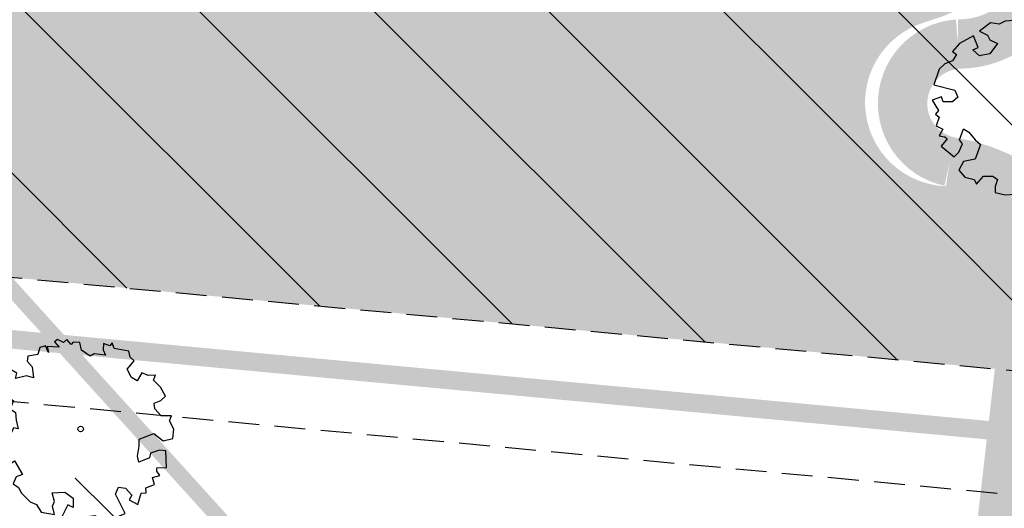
# Model space of a CAD drawing. Header units: metres. Extents: x -3 to 311477, y 0 to 754107.
# Tile 71 of 82: x 155580 to 155660, y 377099 to 377139. Entities that reach past the tile are written whole.
import ezdxf
from ezdxf import colors
from ezdxf.entities.mleader import LeaderData, LeaderLine
from ezdxf.math import Vec2, Vec3

# ---------------------------------------------------------------- set-up
doc = ezdxf.new("R2010")
doc.units = ezdxf.units.M
doc.linetypes.add('CENTER', pattern=[2, 1.25, -0.25, 0.25, -0.25])
doc.linetypes.add('DASHED2', pattern=[0.375, 0.25, -0.125])
doc.layers.add('D_KLE_BUISLEIDING GEVAARLIJKE INHOUD_PPS PIPELINES', color=7, linetype='Continuous')
for name, color, linetype, lineweight, true_color in [('Meest waarschijnlijk tracé', 150, 'Continuous', 18, 0x007fff), ('N-XX-BUITEN_SCOPE-V', 7, 'Continuous', 18, 0xfefefe), ('N-XX-GR-STRUWEEL-G', 7, 'BATTING', 35, 0x4c3900)]:
    doc.layers.add(name, color=color, linetype=linetype, lineweight=lineweight, true_color=true_color)
for name, color, linetype, true_color in [('N-XX-GR-KRAP-BEEK-BEGELEIDEND-BOS-G', 7, 'Continuous', 0x296524), ('Onderhoudspad hatch', 7, 'Continuous', 0x964b00), ('Z_ZZZ_WERKGRENS', 5, 'CENTER', 0x0000ff)]:
    doc.layers.add(name, color=color, linetype=linetype, true_color=true_color)
doc.layers.add('N-XX-GW-GROND_STEEN-WERK-A-2000', color=7, linetype='Continuous', lineweight=18)
doc.layers.add('X-XX-AL-TEKENBLAD_SCHAALBALK-S', color=7, linetype='Continuous', lineweight=25)
doc.styles.add('NLCS-ISO', font='NLCS-ISO.ttf')
doc.linetypes.add('BATTING', pattern='A,0.00254,-2.54,[134,ltypeshp.shx,S=2.54,R=0,X=-2.54,Y=0],-5.08,[134,ltypeshp.shx,S=2.54,R=180,X=2.54,Y=0],-2.54', length=10.16254)
pattern_1 = [(135, (0, 0), (-7.071067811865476, -7.071067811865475), [])]

# ---------------------------------------------------------------- blocks, each defined once
blk = doc.blocks.new('SGR-BOOM_06')
at = {"linetype": 'Continuous', "flags": 128}
blk.add_lwpolyline([(2.697926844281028, 3.519936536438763), (2.530031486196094, 3.938911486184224), (2.197017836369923, 4.064448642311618), (1.94450365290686, 4.524361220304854), (1.273022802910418, 4.692183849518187), (0.8554126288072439, 4.524288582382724), (1.107912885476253, 4.273186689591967), (1.064270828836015, 3.811889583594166), (0.2276521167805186, 3.979701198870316), (0.3518243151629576, 4.315444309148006), (0.1839317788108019, 4.692111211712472), (-0.1504327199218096, 4.608837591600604), (-0.4861730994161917, 4.692066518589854), (-1.154910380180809, 4.649713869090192), (-1.490634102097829, 4.483188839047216), (-1.95193375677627, 4.56504461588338), (-2.538756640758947, 4.105076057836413), (-2.119756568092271, 3.896293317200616), (-1.994180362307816, 3.643818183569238), (-1.575180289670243, 3.435035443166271), (-1.994130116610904, 2.890461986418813), (-2.538667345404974, 2.766231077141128), (-2.915367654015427, 3.099211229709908), (-2.619546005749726, 3.216664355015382), (-2.873110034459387, 3.855299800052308), (-3.627802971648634, 3.434898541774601), (-4.004453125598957, 3.015887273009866), (-3.794266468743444, 2.84803387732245), (-4.004419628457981, 2.513649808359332), (-4.424759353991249, 2.345754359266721), (-4.716801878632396, 2.05367287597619), (-5.01017267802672, 1.214316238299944), (-3.88011881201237, 0.9209648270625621), (-3.712226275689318, 0.5442979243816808), (-4.004271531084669, 0.2931597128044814), (-4.506508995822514, 0.2931262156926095), (-4.602327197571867, 0.5555981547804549), (-5.093368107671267, 0.3763383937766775), (-4.757596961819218, -0.1681847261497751), (-4.925450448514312, -0.3770066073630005), (-4.716628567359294, -0.544860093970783), (-4.88446521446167, -1.006165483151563), (-4.532341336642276, -1.182198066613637), (-4.716561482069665, -1.550699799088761), (-4.424496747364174, -1.591623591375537), (-4.292786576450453, -1.70719043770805), (-4.61907625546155, -2.106831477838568), (-3.920821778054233, -2.682045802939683), (-3.668355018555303, -2.430910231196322), (-3.459575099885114, -1.969602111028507), (-3.627456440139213, -1.760802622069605), (-3.418684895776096, -1.173935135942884), (-3.123882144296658, -1.341782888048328), (-2.788119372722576, -1.760746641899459), (-2.496040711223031, -2.010481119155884), (-2.788049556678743, -2.807529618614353), (-3.418567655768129, -2.931766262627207), (-3.668290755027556, -3.394441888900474), (-3.332530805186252, -3.771097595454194), (-2.831649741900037, -3.896623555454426), (-2.768861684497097, -4.022178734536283), (-2.70607362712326, -4.147733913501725), (-2.328058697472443, -3.728722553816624), (-1.825821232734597, -3.728689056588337), (-1.574691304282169, -3.89653972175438), (-1.698860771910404, -4.27322610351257), (-1.6988383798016, -4.608960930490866), (-1.154284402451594, -4.735848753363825), (-0.6097418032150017, -4.692139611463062), (-0.4855303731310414, -4.944614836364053), (-0.2330665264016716, -4.64980644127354), (0.1012924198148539, -4.483281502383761), (-0.05880460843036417, -4.006538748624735), (0.2691206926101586, -3.89641674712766), (0.7727313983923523, -4.023307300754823), (0.8560217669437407, -4.608790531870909), (1.149445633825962, -4.565098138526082), (1.441519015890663, -4.735675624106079), (2.070647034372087, -4.232031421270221), (2.365446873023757, -4.356206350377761), (2.321760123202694, -4.14739857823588), (2.657483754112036, -3.979508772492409), (2.406348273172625, -3.728406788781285), (2.112915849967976, -3.643810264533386), (2.574182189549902, -3.226158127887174), (2.615108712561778, -2.975036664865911), (3.159645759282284, -2.848076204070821), (3.537702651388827, -3.058226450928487), (3.787439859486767, -2.807091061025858), (3.770391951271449, -2.632754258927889), (4.123163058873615, -2.632730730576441), (4.123146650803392, -2.386717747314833), (4.458873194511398, -2.262500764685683), (4.458859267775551, -2.05369007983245), (4.082181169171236, -2.05371520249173), (4.543444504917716, -1.591025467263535), (4.250006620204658, -1.424542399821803), (4.626693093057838, -1.550076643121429), (4.752232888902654, -1.256641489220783), (4.54339981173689, -0.9209205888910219), (4.835431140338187, -0.4609716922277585), (4.667549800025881, -0.2521722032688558), (4.249928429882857, -0.2522000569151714), (3.746303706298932, 0.08486595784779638), (4.082024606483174, 0.2936990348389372), (4.375415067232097, 0.8382641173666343), (4.543299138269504, 0.5885213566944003), (4.876296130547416, 0.7127381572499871), (4.667437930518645, 1.425137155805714), (4.711079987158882, 1.886434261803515), (4.499534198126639, 1.969671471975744), (4.163754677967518, 2.639753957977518), (3.828442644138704, 3.012677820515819), (3.373874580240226, 2.603955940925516), (3.662895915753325, 2.430909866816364), (3.914056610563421, 1.801765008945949), (3.537384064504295, 1.718488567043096), (3.327180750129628, 2.136095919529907), (2.991451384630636, 2.054186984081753), (2.657064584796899, 2.305283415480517), (2.238064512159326, 2.514066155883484), (2.446864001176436, 2.681947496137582), (2.321287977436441, 2.931693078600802), (2.530081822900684, 3.184190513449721), (2.865825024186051, 3.05865353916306), (3.159240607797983, 3.226540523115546)], close=True, dxfattribs=at)
blk.add_circle((0, 0), 0.15)

msp = doc.modelspace()

# ---------------------------------------------------------------- hatches: boundary and pattern name
at = {"layer": 'N-XX-BUITEN_SCOPE-V', "transparency": 33554636}
h = msp.add_hatch(color=256, dxfattribs=at)
h.dxf.hatch_style = 1
edge = h.paths.add_edge_path()
edge.add_line((155646.7797026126, 377057.2261701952), (155647.4869587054, 377047.5342685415))
edge.add_arc((155646.7410326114, 377047.4562027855), 0.7500000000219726, -33.285275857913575, 5.974606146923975, ccw=False)
edge.add_line((155647.3679939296, 377047.0445967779), (155647.0935404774, 377046.6265472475))
edge.add_arc((155646.4665791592, 377047.0381532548), 0.7499999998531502, 236.714676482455, 326.71472415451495, ccw=False)
edge.add_line((155646.0549726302, 377046.4111922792), (155648.0485172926, 377045.1025192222))
edge.add_line((155648.0485172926, 377045.1025192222), (155646.7797026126, 377057.2261701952))
edge = h.paths.add_edge_path()
edge.add_line((155529.4082450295, 377172.5045949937), (155578.8916719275, 377117.8104301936))
edge.add_line((155578.8916719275, 377117.8104301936), (155659.518032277, 377110.3070133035))
edge.add_line((155659.518032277, 377110.3070133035), (155659.977462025, 377114.3033034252))
edge.add_arc((155653.2017110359, 377115.0822712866), 6.820380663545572, 353.4418357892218, 382.28955002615)
edge.add_arc((155655.886044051, 377116.1826245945), 3.919273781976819, 22.28955002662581, 90.79167300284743)
edge.add_arc((155655.6690354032, 377131.8871999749), 11.78680085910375, 105.97670252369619, 270.7916730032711, ccw=False)
edge.add_arc((155648.44810418, 377156.5563014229), 13.91778945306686, 286.602171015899, 307.6359232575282)
edge.add_arc((155250.5924510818, 376617.7342511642), 666.1060351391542, 52.40726696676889, 62.37218559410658)
edge.add_line((155559.4832653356, 377207.8899212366), (155555.3863246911, 377200.4825928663))
edge.add_arc((155467.353408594, 377256.0540898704), 104.1056463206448, 309.22856283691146, 327.7374962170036, ccw=False)
edge.add_line((155533.1914377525, 377175.4108042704), (155529.4082450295, 377172.5045949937))
h = msp.add_hatch(color=256, dxfattribs=at)
h.dxf.hatch_style = 1
h.paths.add_polyline_path([(155653.5872821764, 377058.182694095), (155653.5872422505, 377058.1829100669), (155646.7797026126, 377057.2261701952)])
edge = h.paths.add_edge_path()
edge.add_arc((156006.4760346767, 376901.8071458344), 403.8163951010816, 145.3396881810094, 147.0457949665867)
edge.add_arc((155650.6147655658, 377111.9627300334), 19.49270812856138, 29.19367810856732, 40.13833413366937)
edge.add_arc((155660.1449148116, 377131.1237536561), 8.506179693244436, 309.1624757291, 421.7291592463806)
edge.add_line((155664.1737821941, 377138.6153036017), (155664.7598001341, 377139.3411964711))
edge.add_arc((155294.5272082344, 376680.3294765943), 589.7151270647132, 49.90698858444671, 51.110825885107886, ccw=False)
edge = h.paths.add_edge_path()
edge.add_arc((155789.9843069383, 377057.1704756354), 132.2962957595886, 147.5872483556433, 156.7119906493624)
edge.add_line((155668.4663042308, 377109.4742507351), (155675.7587962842, 377108.7955817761))
edge.add_line((155675.7587962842, 377108.7955817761), (155685.5351622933, 377099.9776811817))
edge.add_line((155685.5351622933, 377099.9776811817), (155699.0254407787, 377084.4867873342))
edge.add_arc((155727.7069860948, 377045.8541073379), 48.11564200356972, 114.6376567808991, 126.59080826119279, ccw=False)
edge.add_line((155707.648619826, 377089.5894128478), (155713.459436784, 377095.3713045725))
edge.add_arc((155294.5272082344, 376680.3294765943), 589.7151270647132, 44.73272320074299, 49.39999731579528)
edge = h.paths.add_edge_path()
edge.add_line((155660.0159978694, 377110.2606706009), (155660.4741902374, 377114.2461975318))
edge.add_arc((155653.2017110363, 377115.0822712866), 7.320380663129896, 353.4418357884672, 382.2895500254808)
edge.add_arc((155655.8860440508, 377116.1826245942), 4.419273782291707, 22.28955002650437, 90.79167299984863)
edge.add_arc((155655.6690354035, 377131.887199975), 11.28680085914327, 105.97670252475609, 270.79167300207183, ccw=False)
edge.add_arc((155648.9841792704, 377155.2358914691), 13.000000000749, 285.9767025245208, 309.8242451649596)
edge.add_arc((155294.5272082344, 376680.3294765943), 589.7151270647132, 52.03479351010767, 52.07950801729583)
edge.add_arc((155648.4481041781, 377156.556301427), 13.91778945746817, 286.6021710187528, 307.6359232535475, ccw=False)
edge.add_arc((155655.669035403, 377131.8871999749), 11.78680085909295, 105.9767025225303, 270.7916730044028)
edge.add_arc((155655.8860440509, 377116.1826245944), 3.919273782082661, 22.28955002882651, 90.79167300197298, ccw=False)
edge.add_arc((155653.2017110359, 377115.0822712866), 6.820380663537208, -6.558164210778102, 22.289550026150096, ccw=False)
edge.add_line((155659.977462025, 377114.3033034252), (155659.518032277, 377110.3070133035))
edge.add_line((155659.518032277, 377110.3070133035), (155660.0159978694, 377110.2606706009))
at = {"layer": 'N-XX-GW-GROND_STEEN-WERK-A-2000'}
h = msp.add_hatch(dxfattribs=at)
h.set_pattern_fill('AGW-WERK_ONTGRAVEN', color=256, scale=2, pattern_type=2)
h.set_pattern_definition(pattern_1)
edge = h.paths.add_edge_path()
edge.add_line((155561.80374293, 377119.4007023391), (155659.518032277, 377110.3070133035))
edge.add_line((155659.518032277, 377110.3070133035), (155659.977462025, 377114.3033034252))
edge.add_arc((155653.2017110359, 377115.0822712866), 6.820380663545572, 353.4418357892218, 382.28955002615)
edge.add_arc((155655.886044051, 377116.1826245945), 3.919273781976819, 22.28955002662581, 90.79167300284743)
edge.add_arc((155655.6690354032, 377131.8871999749), 11.78680085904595, 105.9767025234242, 270.79167300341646, ccw=False)
edge.add_arc((155648.4481041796, 377156.5563014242), 13.91778945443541, 286.6021710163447, 307.6359232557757)
edge.add_arc((155250.5924510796, 376617.7342511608), 666.1060351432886, 52.40726696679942, 62.37218559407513)
edge.add_line((155559.4832653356, 377207.8899212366), (155555.3863246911, 377200.4825928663))
edge.add_arc((155467.3534085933, 377256.054089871), 104.1056463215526, 309.2285628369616, 327.7374962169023, ccw=False)
edge.add_line((155533.1914377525, 377175.4108042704), (155519.9924167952, 377165.2714537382))
edge.add_line((155519.9924167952, 377165.2714537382), (155561.80374293, 377119.4007023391))
edge = h.paths.add_edge_path()
edge.add_line((155646.7797026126, 377057.2261701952), (155647.4869587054, 377047.5342685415))
edge.add_arc((155646.7410326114, 377047.4562027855), 0.7500000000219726, -33.285275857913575, 5.974606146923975, ccw=False)
edge.add_line((155647.3679939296, 377047.0445967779), (155647.0935404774, 377046.6265472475))
edge.add_arc((155646.4665791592, 377047.0381532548), 0.7499999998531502, 236.714676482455, 326.71472415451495, ccw=False)
edge.add_line((155646.0549726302, 377046.4111922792), (155648.0485172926, 377045.1025192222))
edge.add_line((155648.0485172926, 377045.1025192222), (155646.7797026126, 377057.2261701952))
h = msp.add_hatch(dxfattribs=at)
h.set_pattern_fill('AGW-WERK_ONTGRAVEN', color=256, scale=2, pattern_type=2)
h.set_pattern_definition(pattern_1)
h.paths.add_polyline_path([(155653.5872821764, 377058.182694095), (155653.5872422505, 377058.1829100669), (155646.7797026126, 377057.2261701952)])
edge = h.paths.add_edge_path()
edge.add_line((155685.5351622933, 377099.9776811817), (155699.0254407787, 377084.4867873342))
edge.add_arc((155727.7069860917, 377045.8541073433), 48.11564199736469, 114.6376567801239, 126.590808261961, ccw=False)
edge.add_line((155707.648619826, 377089.5894128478), (155713.459436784, 377095.3713045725))
edge.add_arc((155294.5272082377, 376680.3294765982), 589.7151270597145, 44.73272320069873, 52.0795080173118)
edge.add_arc((155648.4481041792, 377156.5563014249), 13.91778945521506, 286.60217101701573, 307.6359232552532, ccw=False)
edge.add_arc((155655.669035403, 377131.8871999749), 11.78680085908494, 105.9767025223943, 270.7916730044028)
edge.add_arc((155655.8860440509, 377116.1826245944), 3.919273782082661, 22.28955002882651, 90.79167300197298, ccw=False)
edge.add_arc((155653.2017110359, 377115.0822712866), 6.820380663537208, -6.558164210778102, 22.289550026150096, ccw=False)
edge.add_line((155659.977462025, 377114.3033034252), (155659.518032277, 377110.3070133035))
edge.add_line((155659.518032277, 377110.3070133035), (155675.7587962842, 377108.7955817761))
edge.add_line((155675.7587962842, 377108.7955817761), (155685.5351622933, 377099.9776811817))

# ---------------------------------------------------------------- linework, layer by layer
at = {"layer": 'D_KLE_BUISLEIDING GEVAARLIJKE INHOUD_PPS PIPELINES', "linetype": 'DASHED2', "ltscale": 10, "flags": 128}
for points in [[(153511.6200309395, 379265.7202936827), (153721.9317453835, 379101.3030784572), (154064.6697575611, 378832.3049338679), (154106.4480660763, 378803.6170735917), (154147.8669398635, 378768.0299796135), (154204.4099089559, 378704.0325315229), (154527.6769340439, 378329.8862286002), (154580.0945822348, 378206.0699612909), (154611.6747524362, 378134.3459523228), (154730.8831902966, 377970.6656848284), (154749.1091967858, 377954.1295067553), (154815.6482402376, 377909.4043942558), (154988.6118427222, 377736.5350940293), (155094.3517677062, 377631.326473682), (155405.8686665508, 377288.8811660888), (155476.1947729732, 377213.3213726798), (155561.80374293, 377119.4007023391), (155675.7587962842, 377108.7955817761), (155685.5351622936, 377099.9776811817), (155729.8016735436, 377049.1464231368), (155962.2799899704, 376780.0448642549), (156122.9323083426, 376593.6137685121), (156276.7956999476, 376413.6523661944), (156301.8463922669, 376375.0810491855), (156606.4431706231, 375829.7808704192), (156859.6768950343, 375375.5619339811), (157085.1443010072, 374972.3797225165), (157070.7612561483, 374806.8485395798), (157058.1198519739, 374661.6687221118), (157060.9169312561, 374640.0219462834), (157074.0137211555, 374577.3356678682), (157160.6133909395, 374229.4701951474), (157170.1890108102, 374164.0884172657), (157232.6768552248, 373789.2231034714), (157261.8594276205, 373623.8718575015), (157273.6869116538, 373556.7794489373), (157283.2097212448, 373512.7816013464), (157275.6382993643, 373010.082176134), (157275.3117001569, 372921.758326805), (157299.2113222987, 372738.7196646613), (157260.0133268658, 372678.9244203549), (157331.5654377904, 372551.012859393), (157355.0859345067, 372371.2746237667), (157405.3431557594, 371939.4021762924), (157421.608131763, 371835.7624889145), (157429.6340393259, 371795.86762676), (157443.566806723, 371726.950199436), (157472.5245297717, 371643.2393332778), (157507.4746787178, 371533.5716237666), (157611.3617775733, 371570.4399540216), (158234.677404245, 371790.1280798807), (158795.1377222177, 371987.7766249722), (158802.2343083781, 371990.3573857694), (158823.6460188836, 371980.2019170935), (158856.8454665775, 371968.6181272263), (158963.7020670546, 372006.305949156), (159006.0372866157, 372043.4973329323), (159039.0693026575, 372049.9689806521), (159105.7265486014, 372059.4084267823), (159222.5174025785, 371969.0968037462), (159261.4262846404, 371931.0289844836), (159309.5455143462, 371850.0873219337), (159634.8326862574, 371300.0039100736), (159768.6424705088, 371084.2677306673), (159794.3086225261, 371053.8792122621), (159819.4430621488, 370873.1093509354), (159934.8271197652, 370837.9159096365), (160203.7462727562, 370755.7227042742), (160262.5366502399, 370767.5368197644), (160471.6894158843, 370688.9138024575), (160540.5872333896, 370663.5244328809), (160671.0191647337, 370611.9944804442), (160699.5375112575, 370602.6398398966), (160786.0155596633, 370609.9307740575), (160997.1924174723, 370529.7753854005), (161283.5926755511, 370420.1932008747), (161408.9280322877, 370364.1583026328)], [(153505.4610044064, 379257.8420710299), (153715.7652195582, 379093.4307185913), (154058.7464243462, 378824.2417041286), (154100.3414785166, 378795.6796788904), (154140.8283232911, 378760.8933841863), (154196.8792466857, 378697.4528518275), (154519.0815190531, 378324.5388839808), (154570.9136623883, 378202.1056437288), (154602.9568943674, 378129.3299416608), (154723.4038596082, 377963.9491024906), (154742.9277776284, 377946.2353490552), (154809.264939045, 377901.6459342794), (154981.5506461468, 377729.4541598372), (155087.122063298, 377624.4132006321), (155398.5098011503, 377282.1098775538), (155468.8392958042, 377206.5464437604), (155557.0216593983, 377109.8025312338), (155671.5264412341, 377099.1462507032), (155678.3898206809, 377092.955750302), (155722.2474087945, 377042.5940589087), (155954.7086815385, 376773.5122286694), (156115.3442439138, 376587.1005776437), (156268.7675211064, 376407.6539410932), (156293.2784943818, 376369.9136460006), (156597.7128510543, 375824.904240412), (156850.9457608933, 375370.6867582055), (157074.9156914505, 374970.1823415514), (157060.7987933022, 374807.7141804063), (157048.063777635, 374661.4592865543), (157051.0490397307, 374638.3561518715), (157064.2639619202, 374575.1044468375), (157150.7904165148, 374227.5330749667), (157160.3088761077, 374162.5415841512), (157222.8207817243, 373787.5319269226), (157252.0116220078, 373622.1338343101), (157263.8723258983, 373554.852982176), (157273.1935962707, 373511.7862979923), (157265.6385778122, 373010.1759668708), (157265.3092959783, 372921.1266414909), (157288.8154613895, 372741.101323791), (157248.3253808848, 372679.3350464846), (157321.8994503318, 372547.8088909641), (157345.1612130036, 372370.0478415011), (157395.433202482, 371938.0484870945), (157411.7622789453, 371834.0003545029), (157419.8304568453, 371793.8953766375), (157433.8976334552, 371724.3130809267), (157463.0339118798, 371640.0860476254), (157501.083616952, 371520.692450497), (157614.6960831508, 371561.0122011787), (158238.0014929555, 371780.6967260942), (158798.5095215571, 371978.3620963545), (158801.7246794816, 371979.5313280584), (158819.8452428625, 371970.9368342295), (158856.8633018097, 371958.0206730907), (158968.8503813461, 371997.5179909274), (159010.6091112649, 372034.2029300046), (159040.73285128, 372040.1047869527), (159102.9488770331, 372048.9153043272), (159215.9399164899, 371961.5419885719), (159253.4985285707, 371924.7952515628), (159300.9438136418, 371844.9872355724), (159626.2788700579, 371294.8228476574), (159760.5303144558, 371078.3745972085), (159784.8022978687, 371049.6367632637), (159810.4177567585, 370865.407354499), (159931.9096960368, 370828.3509402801), (160203.2394626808, 370745.4209464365), (160261.6988507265, 370757.1685485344), (160468.2011362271, 370679.5418783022), (160537.0206903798, 370654.1813493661), (160667.6205899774, 370602.5850374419), (160698.3521249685, 370592.5044227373), (160784.5913782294, 370599.7752241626), (160993.631327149, 370520.4309317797), (161279.7622770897, 370410.9517896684), (161404.8465677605, 370355.029137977)]]:
    msp.add_lwpolyline(points, dxfattribs=at)
at = {"layer": 'D_KLE_BUISLEIDING GEVAARLIJKE INHOUD_PPS PIPELINES', "const_width": 1.5}
msp.add_lwpolyline([(155090.7369155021, 377627.869837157), (155402.1892338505, 377285.4955218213), (155472.5170343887, 377209.9339082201), (155559.4127011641, 377114.6016167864), (155673.6426187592, 377103.9709162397), (155681.9624914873, 377096.4667157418), (155726.0245411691, 377045.8702410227), (155958.4943357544, 376776.7785464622), (156119.1382761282, 376590.3571730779), (156272.781610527, 376410.6531536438), (156297.5624433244, 376372.4973475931), (156602.0780108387, 375827.3425554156), (156855.3113279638, 375373.1243460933), (157080.0299962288, 374971.281032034), (157065.7800247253, 374807.281359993)], dxfattribs=at)
at = {"layer": 'Meest waarschijnlijk tracé', "linetype": 'Continuous', "const_width": 4}
msp.add_lwpolyline([(155675.4517842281, 377155.76914509), (155662.574700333, 377139.8184672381, -0.2484060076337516), (155656.3888128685, 377136.6195760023, 0.8676271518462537), (155655.7351739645, 377127.1008560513, -0.2192537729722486), (155665.9894178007, 377120.3241676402, -0.2714945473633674), (155666.931656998, 377113.5038209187), (155664.6469272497, 377093.6303953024, 0.1469933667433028), (155666.8738059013, 377082.213437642, -0.194844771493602), (155668.8659950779, 377073.2697565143, 0.1034318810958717), (155668.3284007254, 377062.6703095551), (155668.3284007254, 377062.6703095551), (155676.0803214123, 377006.5448933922, -0.04378466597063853), (155675.0356381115, 376999.8268100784, 0.1602293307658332), (155676.0506624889, 376984.9585543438, 0.05532420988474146), (155679.9988156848, 376977.5656808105, -0.2323280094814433), (155681.2663710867, 376968.8543880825, 0.1579994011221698), (155681.2854662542, 376954.6516632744, 0.0472551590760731), (155684.0078915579, 376948.3740426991, -0.2002423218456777)], format="xyb", dxfattribs=at)
at = {"layer": 'N-XX-GR-STRUWEEL-G', "ltscale": 0.25, "flags": 128}
msp.add_lwpolyline([(155584.9300634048, 377101.4614563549), (155584.9300634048, 377101.4614563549), (155604.586711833, 377082.0093259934), (155644.9765327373, 377055.4687677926)], dxfattribs=at)
at = {"layer": 'Onderhoudspad hatch', "linetype": 'Continuous'}
msp.add_lwpolyline([(155560.18550144, 376606.6027374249, 5, 5, -0.1172187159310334), (155552.4491627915, 376616.736562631, 5, 5, -0.242636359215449), (155554.1000382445, 376640.8252206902, 5, 5, -0.2492986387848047), (155566.2668810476, 376648.3846343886, 5, 5, 0.3791211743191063), (155580.2362021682, 376662.5414471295, 5, 5, -0.2008535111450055), (155586.8125483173, 376676.1413943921, 5, 5, 0), (155603.2172352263, 376690.0243981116, 5, 5, 0.2404062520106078), (155621.9217610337, 376723.4115638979, 5, 5, 0), (155622.168603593, 376795.0379877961, 5, 5, -0.1647193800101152), (155633.2090179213, 376838.2478216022, 5, 5, 0), (155659.7027494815, 376876.5587900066, 5, 5, 0.2205347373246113), (155677.1754970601, 376930.586378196, 5, 5, 0), (155659.3570662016, 377076.7209299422, 5, 5, -0.05901695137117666), (155659.3227170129, 377086.7189294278, 5, 5, 0), (155662.4611030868, 377114.0177739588, 5, 5, 0.1265408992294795), (155661.8256627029, 377118.6173743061, 5, 5, 0.3081280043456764), (155655.7973498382, 377122.6012856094, 5, 5, -0.8755492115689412), (155653.1128762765, 377140.8152860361, 5, 5, 0.1801867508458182), (155661.540523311, 377147.0299043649, 5, 5, -0.03715252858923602)], format="xyseb", dxfattribs=at)
at = {"layer": 'Z_ZZZ_WERKGRENS', "ltscale": 5, "flags": 128}
msp.add_lwpolyline([(155729.6383478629, 377257.0019479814, 1.25, 1.25, 0), (155709.2021896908, 377226.0707219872, 1.25, 1.25, 0), (155699.2264668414, 377212.2490464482, 1.25, 1.25, -0.1966661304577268), (155672.5085035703, 377190.8340949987, 1.25, 1.25, 0.4885837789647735), (155667.8373059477, 377165.8204314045, 1.25, 1.25, -0.2363158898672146), (155664.8084110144, 377154.5830002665, 1.25, 1.25, 0.03715252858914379), (155659.8663441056, 377148.1240359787, 1.25, 1.25, -0.1801867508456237), (155652.5623833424, 377142.738033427, 1.25, 1.25, 0.8755492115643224), (155655.82498356, 377120.6014765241, 1.25, 1.25, -0.308128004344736), (155659.9751048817, 377117.858799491, 1.25, 1.25, -0.126540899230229), (155660.4741902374, 377114.2461975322, 1.25, 1.25, 0), (155657.3358041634, 377086.9473530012, 1.25, 1.25, 0.05901695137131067), (155657.3717697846, 377076.4788594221, 1.25, 1.25, 0), (155659.3605937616, 377058.9938943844, 1, 1, 0), (155650.5917940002, 377057.7618020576, 1, 1, 0), (155607.7492550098, 377085.9140660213, 1.25, 1.25, 0), (155528.1508667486, 377173.8943785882, 1.25, 1.25, 0), (155111.7257355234, 376855.8094585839, 1.25, 1.25, 0), (155174.089, 376771.469, 1.25, 1.25, 0), (155094.268, 376710.825, 1.25, 1.25, 0), (155035.2637409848, 376790.8664598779, 1.25, 1.25, 0), (155038.313923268, 376793.2074571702, 1.25, 1.25, 0), (155035.1395947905, 376797.3434211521, 1.25, 1.25, 0), (155002.1474964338, 376772.1084933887, 1.25, 1.25, 0), (155011.0325779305, 376761.5783070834, 1.25, 1.25, 0), (155026.7283063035, 376769.491264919, 1.25, 1.25, 0), (155026.7283063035, 376769.491264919, 1.25, 1.25, 0), (155026.7283063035, 376769.491264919, 1.25, 1.25, 0), (155026.7283063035, 376769.491264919, 1.25, 1.25, 0), (155026.7283063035, 376769.491264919, 1.25, 1.25, 0), (155090.3126986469, 376686.4977953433, 1.25, 1.25, 0), (155200.1597118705, 376770.1270934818, 1.25, 1.25, 0), (155140.8390510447, 376853.7563916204, 1.25, 1.25, 0), (155140.8390510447, 376853.7563916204, 1.25, 1.25, 0), (155140.8390510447, 376853.7563916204, 1.25, 1.25, 0), (155505.1782447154, 377121.5845045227, 1.25, 1.25, 0), (155505.1782447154, 377121.5845045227, 1.25, 1.25, 0), (155505.1782447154, 377121.5845045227, 1.25, 1.25, 0), (155528.3844476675, 377095.3353426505, 1.25, 1.25, 0), (155643.6623254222, 377004.2422681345, 1.25, 1.25, 0), (155659.06175745, 376975.1151919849, 1.25, 1.25, 0), (155666.4296656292, 376920.1779871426, 1.25, 1.25, -0.2044344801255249), (155662.0122810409, 376904.216322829, 1.25, 1.25, -0.03773865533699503), (155615.2464897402, 376836.4748407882, 1.25, 1.25, 0), (155614.9447411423, 376721.6587998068, 1.25, 1.25, -0.2603640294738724), (155604.6115831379, 376701.8311110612, 1.25, 1.25, 0), (155578.4443452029, 376684.6513904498, 1.25, 1.25, 0.1512597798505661), (155540.5690196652, 376644.4074430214, 1.25, 1.25, 0)], format="xyseb", dxfattribs=at)

# ---------------------------------------------------------------- block references
at = {"layer": 'N-XX-GR-KRAP-BEEK-BEGELEIDEND-BOS-G', "xscale": 1.5, "yscale": 1.5, "zscale": 1.5}
msp.add_blockref('SGR-BOOM_06', (155661.9685816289, 377131.5041647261), dxfattribs=at)
at = {"layer": 'N-XX-GR-KRAP-BEEK-BEGELEIDEND-BOS-G', "xscale": 1.5, "yscale": 1.5, "zscale": 1.5, "rotation": 131.3556560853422}
for p in [(155572.1589779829, 377120.4558698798), (155585.3736004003, 377105.4434165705)]:
    msp.add_blockref('SGR-BOOM_06', p, dxfattribs=at)

# ---------------------------------------------------------------- leaders
at = {"layer": 'X-XX-AL-TEKENBLAD_SCHAALBALK-S'}
ml = msp.add_multileader_mtext('Standard', dxfattribs=at)
ml.set_content('\\pxsa1.18333;Wens van het waterschap om dit gebied 20 tot 40 cm af te graven en in te richten als natuur. Deze werkzaamheden vallen niet binnen de scope van het contract voor de aanleg van de Nieuwe Verbinding N69. ', color=256, style='NLCS-ISO')
ml.set_leader_properties()
ml.build(insert=Vec2(0, 0))
ml.multileader.update_dxf_attribs({"text_left_attachment_type": 5, "text_right_attachment_type": 5, "dogleg_length": 0, "arrow_head_size": 5, "scale": 2})
ctx = ml.context
ctx.base_point, ctx.scale, ctx.char_height, ctx.arrow_head_size, ctx.landing_gap_size, ctx.plane_origin = Vec3(155820.7088756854, 377163.3683629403), 2, 5, 5, 1e-10, Vec3(155643.8948772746, 377139.213512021)
ctx.left_attachment, ctx.right_attachment = 5, 5
notes = []
notes.append((ctx, [(0, (1, 1, 0), (155820.7088756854, 377163.3683629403), (1, 0), 0, [(1, [(155680.4270930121, 377110.5309582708), (155700.980072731, 377150.1227540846)], 0, [])])]))
ctx.mtext.insert, ctx.mtext.width, ctx.mtext.flow_direction = Vec3(155820.7088756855, 377200.840479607), 173.6509620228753, 5
for ctx, leaders in notes:
    for number, flags, end, landing, length, lines in leaders:
        leader = LeaderData()
        leader.index, (leader.has_last_leader_line, leader.has_dogleg_vector, leader.attachment_direction) = number, flags
        leader.last_leader_point, leader.dogleg_vector, leader.dogleg_length = Vec3(end), Vec3(landing), length
        for number, points, colour, breaks in lines:
            line = LeaderLine()
            line.index, line.vertices, line.color, line.breaks = number, Vec3.list(points), colors.encode_raw_color(colour), breaks
            leader.lines.append(line)
        ctx.leaders.append(leader)

doc.saveas('drawing.dxf')
